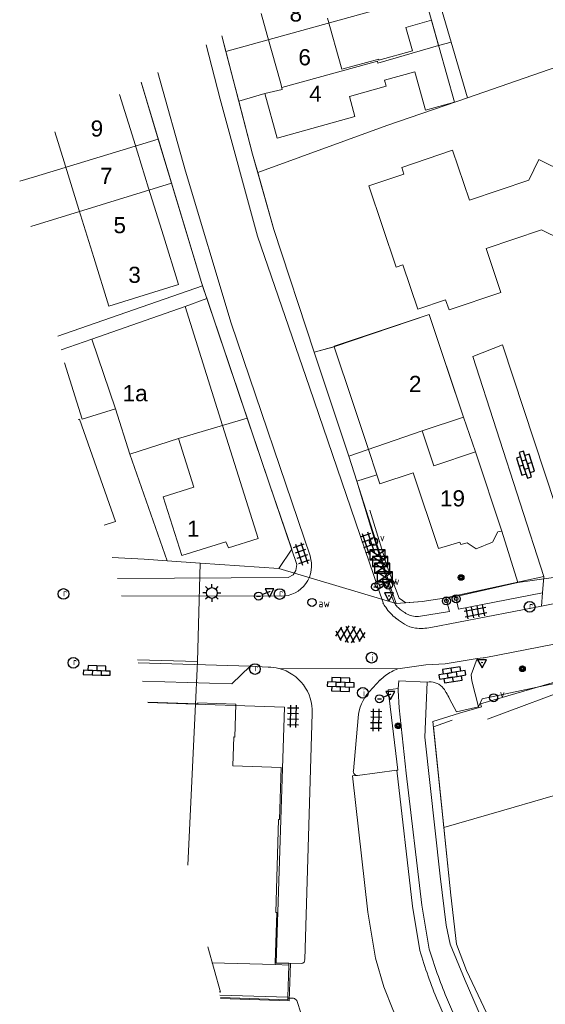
# Model space of a CAD drawing. Header units: metres. Extents: x 117922 to 130630, y 447724 to 454087.
# Tile 36 of 61: x 125100 to 125158, y 451061 to 451171. Entities that reach past the tile are written whole.
import ezdxf

# ---------------------------------------------------------------- set-up
doc = ezdxf.new("R2010")
doc.units = ezdxf.units.M
doc.layers.get('0').update_dxf_attribs({"color": 8})
for name, color, linetype, lineweight in [('B01', 8, 'Continuous', 0), ('B04', 8, 'Continuous', 0), ('G01', 8, 'Continuous', 0), ('Q19', 8, 'Continuous', 0), ('T00', 8, 'Continuous', 0), ('V00', 8, 'Continuous', 0), ('Z02', 7, 'Continuous', 0)]:
    doc.layers.add(name, color=color, linetype=linetype, lineweight=lineweight)
for name, color, linetype in [('SYM-GV1', 8, 'Continuous'), ('SYM-OV4', 8, 'Continuous'), ('SYM-OV5', 8, 'Continuous'), ('TOPOT14', 8, 'Continuous'), ('TOPOT20', 8, 'Continuous'), ('TOPOT21', 8, 'Continuous'), ('TOPOT23', 8, 'Continuous'), ('TOPOT26', 8, 'Continuous'), ('TOPOT28', 8, 'Continuous'), ('TOPOT31', 8, 'Continuous'), ('TOPOT52', 8, 'Continuous'), ('TOPOT63', 8, 'Continuous'), ('TOPOT79', 8, 'Continuous'), ('TOPOT85', 8, 'Continuous')]:
    doc.layers.add(name, color=color, linetype=linetype)
doc.styles.add('ISO', font='ISO')
doc.styles.add('Z02', font='arial.ttf', dxfattribs={"height": 1.8})

# ---------------------------------------------------------------- blocks, each defined once
blk = doc.blocks.new('asfalt6')
at = {"color": 0, "linetype": 'ByBlock', "lineweight": -2}
for p, q in [((-0.93, 0.18), (0.7, 1.13)), ((-0.76, 1.01), (0.3, 1.62)), ((-0.7, 1.13), (0.93, 0.18)), ((-0.3, 1.62), (0.76, 1.01)), ((-0.89, -0.52), (0.89, 0.52)), ((-0.89, 0.52), (0.89, -0.52)), ((-0.93, -0.18), (0.7, -1.13)), ((-0.76, -1.01), (0.3, -1.62)), ((-0.7, -1.13), (0.93, -0.18)), ((-0.3, -1.62), (0.76, -1.01))]:
    blk.add_line(p, q, dxfattribs=at)
blk = doc.blocks.new('tegels4')
at = {"color": 0, "linetype": 'ByBlock', "lineweight": -2}
for p, q in [((-0.31, -1.23), (-0.31, 1.25)), ((0.31, -1.23), (0.31, 1.25)), ((0.62, 0.94), (-0.62, 0.94)), ((0.62, 0.31), (-0.62, 0.31)), ((0.62, -0.31), (-0.62, -0.31)), ((0.62, -0.94), (-0.62, -0.94))]:
    blk.add_line(p, q, dxfattribs=at)
blk = doc.blocks.new('paal')
at = {"color": 0}
for radius in [0.45, 0.2]:
    blk.add_circle((0, 0), radius, dxfattribs=at)
blk = doc.blocks.new('boom')
at = {"color": 0}
for radius in [0.315, 0.225, 0.135]:
    blk.add_circle((0, 0), radius, dxfattribs=at)
blk = doc.blocks.new('verkeersbord')
at = {"color": 0}
for p, q in [((0.5, 0.32), (-0.5, 0.32)), ((-0.5, 0.32), (0, -0.6)), ((0, -0.6), (0.5, 0.32))]:
    blk.add_line(p, q, dxfattribs=at)
blk = doc.blocks.new('verklikker')
at = {"color": 0}
blk.add_circle((0, 0), 0.45, dxfattribs=at)
at = {"color": 0, "style": 'ISO'}
blk.add_attdef('VERKLIKKER', (0.7, 0), '', height=0.9, dxfattribs=at)
blk = doc.blocks.new('klinkers6')
at = {"color": 0, "linetype": 'ByBlock', "lineweight": -2}
for p, q in [((0.25, 1.5), (-0.25, 1.5)), ((-0.25, 1.5), (-0.25, 0.5)), ((0.25, 0.5), (0.25, 1.5)), ((-0.25, 1), (-0.75, 1)), ((-0.75, 1), (-0.75, 0)), ((-0.25, 0), (-0.75, 0)), ((-0.75, 0), (-0.75, -1)), ((0.25, 0.5), (-0.25, 0.5)), ((-0.25, 0.5), (-0.25, -0.5)), ((0.75, 1), (0.25, 1)), ((0.25, -0.5), (0.25, 0.5)), ((0.75, 0), (0.75, 1)), ((-0.75, -1), (-0.25, -1)), ((-0.25, -0.5), (-0.25, 0)), ((0.25, -0.5), (-0.25, -0.5)), ((-0.25, -0.5), (-0.25, -1.5)), ((0.75, 0), (0.25, 0)), ((0.25, 0), (0.25, -0.5)), ((0.25, -1.5), (0.25, -0.5)), ((0.25, -1), (0.75, -1)), ((0.75, -1), (0.75, 0)), ((-0.25, -1.5), (0.25, -1.5))]:
    blk.add_line(p, q, dxfattribs=at)
blk = doc.blocks.new('lichtmast')
at = {"color": 0}
for p, q in [((-0.6, 0), (-1, 0)), ((-0.71, 0.71), (-0.42, 0.42)), ((0, 0.6), (0, 1)), ((0.42, 0.42), (0.71, 0.71)), ((0.6, 0), (1, 0)), ((-0.42, -0.42), (-0.71, -0.71)), ((0, -0.6), (0, -1)), ((0.42, -0.42), (0.71, -0.71))]:
    blk.add_line(p, q, dxfattribs=at)
blk.add_circle((0, 0), 0.6, dxfattribs=at)
blk = doc.blocks.new('schk')
at = {"color": 0}
for p, q in [((0.86, 0.56), (-0.86, 0.56)), ((-0.86, 0.56), (-0.86, -0.56)), ((0.86, -0.56), (0.86, 0.56)), ((-0.86, -0.56), (0.86, -0.56))]:
    blk.add_line(p, q, dxfattribs=at)
at = {"color": 0, "linetype": 'Continuous'}
for p, q in [((-0.86, 0.56), (0.86, -0.56)), ((-0.86, -0.56), (0.86, 0.56))]:
    blk.add_line(p, q, dxfattribs=at)
blk = doc.blocks.new('afsl-water')
at = {"color": 0}
blk.add_circle((0, 0), 0.45, dxfattribs=at)
at = {"color": 0, "style": 'ISO'}
blk.add_attdef('AFSL-WATER', (0.7, 0), '', height=0.9, dxfattribs=at)
blk = doc.blocks.new('klinkers4')
at = {"color": 0, "linetype": 'ByBlock', "lineweight": -2}
for p, q in [((0, 1.5), (-0.5, 1.5)), ((-0.5, 1.5), (-0.5, 0.5)), ((0, 1.5), (0, 1)), ((-0.5, 0.5), (-0.5, -0.5)), ((0, 0.5), (-0.5, 0.5)), ((0.5, 1), (0, 1)), ((0, 1), (0, 0.5)), ((0, 0.5), (0, 0)), ((0.5, 0), (0, 0)), ((0, 0), (0, -0.5)), ((0.5, 0), (0.5, 1)), ((0.5, -1), (0.5, 0)), ((-0.5, -0.5), (-0.5, -1.5)), ((0, -0.5), (-0.5, -0.5)), ((0, -0.5), (0, -1)), ((0, -1), (0.5, -1)), ((0, -1), (0, -1.5)), ((-0.5, -1.5), (0, -1.5))]:
    blk.add_line(p, q, dxfattribs=at)
blk = doc.blocks.new('aanduidingsbord')
at = {"color": 0}
for p, q in [((-0.81, -0.33), (0, 0)), ((-1.45, -0.5), (-1.01, -0.5))]:
    blk.add_line(p, q, dxfattribs=at)
blk.add_circle((-1.23, -0.5), 0.45, dxfattribs=at)
blk = doc.blocks.new('kolk')
at = {"color": 0}
blk.add_circle((0, 0), 0.6, dxfattribs=at)
at = {"color": 0, "linetype": 'Continuous', "style": 'ISO'}
blk.add_attdef('KOLK', (-0.04, -0.26), '', height=0.8, dxfattribs=at)
blk = doc.blocks.new('inspectieput')
at = {"color": 0}
blk.add_circle((0, 0), 0.6, dxfattribs=at)
at = {"color": 0, "linetype": 'Continuous', "style": 'ISO'}
blk.add_attdef('I', (0, -0.39), '', height=0.8, dxfattribs=at)
blk = doc.blocks.new('verkeersbord-pl')
at = {"color": 0, "linetype": 'Continuous'}
blk.add_circle((0, 0), 0.03, dxfattribs=at)

msp = doc.modelspace()

# ---------------------------------------------------------------- linework, layer by layer
at = {"layer": 'B01', "flags": 128}
for points in [[(125126.63, 451172), (125127.31, 451169.58)], [(125135.57, 451166.02), (125134.06, 451171.45)], [(125136.49, 451162.72), (125140.62, 451163.87), (125140.43, 451164.52), (125143.82, 451165.46), (125145.01, 451161.17), (125148.26, 451162.07), (125145.69, 451171.24), (125142.8, 451170.43), (125143.53, 451167.82), (125139.8, 451166.78), (125139.77, 451166.9), (125135.65, 451165.75), (125135.57, 451166.02)], [(125127.31, 451169.58), (125128.82, 451164.15)], [(125128.82, 451164.15), (125128.99, 451163.51), (125127.04, 451163.05), (125128.43, 451158.07), (125137.11, 451160.49)], [(125112.39, 451157.82), (125110.8, 451162.93)], [(125137.11, 451160.49), (125136.49, 451162.72)], [(125103.55, 451158.78), (125104.6, 451155.4)], [(125114.04, 451152.48), (125112.39, 451157.82)], [(125169.67, 451149.75), (125157.68, 451155.66), (125156.54, 451153.36), (125149.91, 451151.13), (125148.03, 451156.71), (125142.34, 451154.79), (125142.59, 451154.04), (125138.68, 451152.73), (125141.74, 451143.64), (125142.47, 451143.89), (125144.13, 451138.95), (125147.25, 451140), (125147.63, 451138.88), (125153.42, 451140.82), (125151.78, 451145.71), (125157.98, 451147.8), (125166.61, 451143.55), (125169.67, 451149.75)], [(125104.6, 451155.4), (125106.25, 451150.07)], [(125115.7, 451147.14), (125114.04, 451152.48)], [(125106.25, 451150.07), (125107.91, 451144.73)], [(125117.39, 451141.69), (125115.7, 451147.14)], [(125107.91, 451144.73), (125109.6, 451139.27), (125117.39, 451141.69)], [(125122.31, 451125.96), (125118.12, 451139.24), (125107.69, 451135.6)], [(125147.5, 451132.09), (125145.43, 451138.34), (125134.79, 451134.8), (125134.8, 451134.75)], [(125107.69, 451135.6), (125104.26, 451134.39)], [(125134.8, 451134.75), (125136.88, 451128.53)], [(125104.62, 451132.93), (125106.6, 451126.64), (125110.32, 451127.81)], [(125144.63, 451125.34), (125149.24, 451126.87), (125147.5, 451132.09)], [(125136.88, 451128.53), (125138.62, 451123.28)], [(125110.32, 451127.81), (125111.92, 451122.76), (125117.38, 451124.48)], [(125110.33, 451115.23), (125106.31, 451126.67), (125106.17, 451126.62)], [(125126.3, 451113.3), (125122.31, 451125.96)], [(125139.57, 451120.44), (125139.9, 451119.43), (125143.64, 451120.67), (125146.45, 451112.21), (125148.84, 451112.91), (125148.96, 451112.65), (125149.66, 451112.85), (125150.67, 451112.16), (125152.5, 451112.89), (125153.1, 451114.06), (125153.55, 451114.14), (125150.61, 451122.99), (125145.93, 451121.43), (125144.63, 451125.34)], [(125117.38, 451124.48), (125119.08, 451119.06), (125115.68, 451117.99), (125117.76, 451111.41), (125122.67, 451112.96), (125122.98, 451112.26), (125126.3, 451113.3)], [(125138.62, 451123.28), (125139.57, 451120.44)], [(125109.08, 451114.79), (125110.33, 451115.23)], [(125128.2, 451065.91), (125128.39, 451071.51), (125128.27, 451071.51), (125128.57, 451081.93), (125128.69, 451081.93), (125128.87, 451087.73), (125123.47, 451087.9), (125123.56, 451091.14), (125123.68, 451091.13), (125123.79, 451094.8), (125119.53, 451094.94), (125119.53, 451094.83), (125113.95, 451095.01)], [(125121.11, 451065.9), (125128.19, 451065.7)], [(125128.19, 451065.7), (125128.2, 451065.91)]]:
    msp.add_lwpolyline(points, dxfattribs=at)
at = {"layer": 'B04', "flags": 128}
msp.add_lwpolyline([(125129.73, 451065.86), (125128.2, 451065.91)], dxfattribs=at)
at = {"layer": 'G01', "flags": 128}
for points in [[(125160.01, 451180.33), (125145.79, 451175.92), (125147.86, 451168.8)], [(125122.68, 451167.74), (125144.92, 451173.93)], [(125144.92, 451173.93), (125146.46, 451168.4)], [(125122.23, 451169.48), (125122.68, 451167.74)], [(125124.13, 451162.19), (125127.04, 451163.05), (125128.99, 451163.51), (125128.94, 451163.7), (125139.62, 451166.67), (125139.68, 451166.44), (125146.46, 451168.4)], [(125146.46, 451168.4), (125147.86, 451168.8)], [(125147.86, 451168.8), (125149.68, 451162.58)], [(125122.68, 451167.74), (125124.13, 451162.19)], [(125149.68, 451162.58), (125164.31, 451167.64)], [(125113.2, 451164.31), (125115.12, 451157.95)], [(125126.25, 451154.2), (125140.68, 451159.47), (125149.68, 451162.58)], [(125124.13, 451162.19), (125125.67, 451156.26), (125126.25, 451154.2)], [(125099.62, 451153.24), (125101.28, 451153.75), (125115.12, 451157.95)], [(125115.12, 451157.95), (125116.61, 451153.01)], [(125126.25, 451154.2), (125128.03, 451147.85), (125132.56, 451134.14)], [(125100.87, 451148.17), (125116.61, 451153.01)], [(125116.61, 451153.01), (125119.96, 451141.93), (125120.08, 451141.57)], [(125103.88, 451135.91), (125120.08, 451141.57)], [(125120.08, 451141.57), (125120.56, 451140.15)], [(125107.69, 451135.59), (125118.12, 451139.24), (125120.56, 451140.15)], [(125120.56, 451140.15), (125125.06, 451126.78)], [(125132.56, 451134.14), (125134.85, 451134.76), (125145.43, 451138.34), (125149.24, 451126.87)], [(125104.26, 451134.39), (125107.69, 451135.59)], [(125107.69, 451135.59), (125110.32, 451127.81), (125111.92, 451122.76)], [(125132.56, 451134.14), (125136.41, 451122.52)], [(125111.92, 451122.76), (125117.38, 451124.48), (125125.06, 451126.78)], [(125125.06, 451126.78), (125127.55, 451119.4), (125130.04, 451112.14), (125128.61, 451109.96)], [(125136.41, 451122.52), (125144.63, 451125.34), (125149.24, 451126.87)], [(125149.24, 451126.87), (125150.61, 451122.99), (125153.55, 451114.14), (125155.33, 451108.41)], [(125111.92, 451122.76), (125116.1, 451110.83)], [(125136.41, 451122.52), (125137.33, 451119.74), (125141.21, 451107.55), (125141.74, 451106.05)], [(125109.97, 451111.18), (125113.55, 451111.01), (125116.1, 451110.83)], [(125116.1, 451110.83), (125119.81, 451110.57)], [(125119.5, 451099.58), (125119.81, 451110.57)], [(125119.81, 451110.57), (125128.61, 451109.96)], [(125128.61, 451109.96), (125141.74, 451106.05)], [(125155.33, 451108.41), (125166.23, 451109.91)], [(125141.74, 451106.05), (125144.62, 451106.26), (125147.08, 451106.65), (125148.44, 451106.82), (125155.33, 451108.41)], [(125172.81, 451101.16), (125151.16, 451094.86), (125151.26, 451094.49), (125148.79, 451093.79), (125145.83, 451092.88), (125147.04, 451081.04)], [(125112.78, 451099.75), (125119.5, 451099.58)], [(125119.5, 451099.58), (125119.48, 451098.74), (125119.29, 451094.8)], [(125113.95, 451094.98), (125119.29, 451094.8)], [(125119.29, 451094.8), (125118.42, 451076.82)], [(125119.29, 451094.8), (125129.22, 451094.48)], [(125129.22, 451094.48), (125128.29, 451065.86), (125129.9, 451065.81), (125129.77, 451061.67), (125122.09, 451061.92)], [(125147.04, 451081.04), (125153.77, 451082.96), (125158.11, 451084.23), (125176.1, 451089.44)], [(125147.04, 451081.04), (125147.82, 451073.45), (125148.48, 451067.97), (125149.57, 451065.03), (125156.68, 451050.08)], [(125120.67, 451067.69), (125122.07, 451062.63), (125121.91, 451062.64)]]:
    msp.add_lwpolyline(points, dxfattribs=at)
at = {"layer": 'Q19', "flags": 128}
for points in [[(125125.38, 451099.04), (125112.86, 451099.41)], [(125151.83, 451048.91), (125147.16, 451046.94), (125141.35, 451060.67), (125140.35, 451063.2), (125139.42, 451066.41), (125138.57, 451071.55), (125136.84, 451086.79), (125137.41, 451086.85)]]:
    msp.add_lwpolyline(points, dxfattribs=at)
at = {"layer": 'T00', "flags": 128}
for points in [[(125138.79, 451116.47), (125140.7, 451110.2), (125142.06, 451106.66), (125142.82, 451106.13), (125144.62, 451106.26), (125147.08, 451106.65), (125158.24, 451109.08)], [(125150.92, 451094.51), (125151.34, 451095.4), (125161.37, 451097.54), (125162.74, 451096.71)], [(125151.93, 451093.11), (125162.32, 451097.01)], [(125147.99, 451093.01), (125145.88, 451092.27), (125147.82, 451073.45), (125148.48, 451067.97), (125149.57, 451065.03), (125156.75, 451049.92), (125173.54, 451056.22), (125187, 451061.08)], [(125128.19, 451065.7), (125129.72, 451065.65)], [(125129.73, 451065.86), (125129.72, 451065.65)], [(125129.6, 451062.05), (125122, 451062.28)], [(125129.6, 451061.94), (125129.59, 451061.77), (125122.06, 451062.04)], [(125129.6, 451062.05), (125129.6, 451061.94)]]:
    msp.add_lwpolyline(points, dxfattribs=at)
at = {"layer": 'V00', "flags": 128}
for points in [[(125122.23, 451169.48), (125125.67, 451156.26), (125128.03, 451147.85), (125132.56, 451134.14), (125134.8, 451134.75)], [(125120.46, 451168.47), (125122.05, 451162.42), (125126.21, 451147.12), (125132.02, 451130.22), (125140.25, 451106.13)], [(125132.09, 451111.37), (125123.27, 451137.37), (125118.18, 451154.37), (125115.08, 451165.38)], [(125113.2, 451164.31), (125119.96, 451141.93), (125127.55, 451119.4), (125130.63, 451110.43), (125130.51, 451109.75), (125130.2, 451109.25), (125129.66, 451108.97), (125110.55, 451108.83)], [(125158.24, 451109.08), (125150.29, 451133.66), (125153.6, 451134.96), (125161.89, 451109.88)], [(125137.33, 451119.74), (125139.57, 451120.44)], [(125137.33, 451119.74), (125141.29, 451106.72)], [(125158.24, 451109.08), (125158.1, 451107.25)], [(125111.02, 451106.92), (125128.85, 451106.86)], [(125144.22, 451104.59), (125147.68, 451105.17), (125147.26, 451106.69)], [(125158.1, 451107.25), (125148.71, 451105.41), (125148.35, 451106.92)], [(125158.1, 451107.25), (125157.99, 451105.75)], [(125157.99, 451105.75), (125164.22, 451107.04)], [(125157.99, 451105.75), (125145.59, 451103.38)], [(125151.44, 451099.99), (125151.55, 451100), (125160.92, 451101.79)], [(125145.04, 451099.19), (125147.19, 451099.33), (125150.79, 451099.89)], [(125150.92, 451094.51), (125150.19, 451097.4), (125150.12, 451098.08), (125150.79, 451099.89)], [(125150.79, 451099.89), (125151.44, 451099.99)], [(125113.36, 451097.37), (125123.33, 451097.06), (125125.38, 451099.04)], [(125127.41, 451098.95), (125125.38, 451099.04)], [(125141.91, 451098.76), (125128.62, 451098.8)], [(125141.91, 451098.76), (125145.04, 451099.19)], [(125139.93, 451097.51), (125138.71, 451096.19)], [(125141.95, 451096.55), (125140.82, 451096.42), (125141.9, 451087.43), (125141.8, 451087.42)], [(125141.95, 451096.55), (125141.93, 451096.35), (125142.04, 451094.38), (125142.85, 451087.11), (125144.61, 451072.36), (125145.42, 451067.44)], [(125145.18, 451097.26), (125142.03, 451097.41), (125141.95, 451096.55)], [(125145.18, 451097.26), (125144.91, 451091.11), (125146.66, 451075.58)], [(125147.68, 451095.39), (125148.47, 451093.95), (125150.92, 451094.51)], [(125131.49, 451066.27), (125132.34, 451093.78)], [(125137.47, 451093.27), (125136.94, 451087.35)], [(125141.8, 451087.42), (125137.41, 451086.85)], [(125144.37, 451067.27), (125143.56, 451072.22), (125141.8, 451087.42)], [(125156.31, 451047.96), (125152.24, 451057.47), (125149.44, 451063.93), (125147.76, 451067.99), (125147.3, 451070.11), (125146.66, 451075.58)], [(125129.72, 451065.65), (125129.6, 451062.05)], [(125129.73, 451065.86), (125131.14, 451065.83)], [(125129.6, 451061.94), (125130.23, 451061.95)], [(125130.62, 451061.69), (125131.08, 451060.19), (125130.82, 451060.11)], [(125151.83, 451048.91), (125146.37, 451061.62)], [(125147.35, 451062.02), (125152.41, 451050.24), (125153.22, 451048.62)]]:
    msp.add_lwpolyline(points, dxfattribs=at)
at = {"layer": 'V00'}
for centre, radius, start, end in [((125128.86, 451110.28), 3.41, 269.8112, 18.7728), ((125144.52, 451107.69), 3.37, 196.6946, 209.8585), ((125143.5, 451107.87), 3.69, 208.1783, 216.9508), ((125143.42, 451107.28), 3.3, 209.6603, 224.7418), ((125143.02, 451106.82), 1.64, 209.4143, 228.4027), ((125145.19, 451109.18), 4.84, 227.7164, 234.9347), ((125145.91, 451109.7), 6.77, 224.3662, 231.9634), ((125147.99, 451112.37), 10.15, 232.0386, 238.2341), ((125145.61, 451109.71), 5.52, 234.6233, 241.1732), ((125143.86, 451106.51), 1.87, 240.6845, 257.6436), ((125144.27, 451108.26), 3.67, 257.2659, 269.2796), ((125144.23, 451106.29), 3, 238.1175, 263.027), ((125144.5, 451108.61), 5.34, 263.1715, 281.747), ((125127.4, 451094), 4.95, 75.7629, 89.8346), ((125127.39, 451094), 4.95, 357.3988, 75.7287), ((125143.99, 451093.24), 5.89, 110.6629, 118.2735), ((125143.93, 451093.36), 5.76, 118.3629, 134.0192), ((125145.52, 451095.36), 1.93, 73.1208, 100.3095), ((125145.52, 451095.35), 1.94, 45.968, 72.9921), ((125145.52, 451095.38), 1.92, 22.4804, 45.6812), ((125142.21, 451092.98), 4.74, 137.4663, 176.4927), ((125139.78, 451091.69), 8.73, 25.1109, 30.426), ((125137.36, 451087.28), 0.432, 170.3765, 275.9739), ((125205, 451085.52), 63.32, 196.752, 202.179), ((125209.31, 451087.16), 66.87, 197.1511, 202.0855), ((125131.14, 451066.19), 0.354, 269.8586, 13.5611), ((125130.06, 451061.26), 0.709, 37.6547, 76.4507)]:
    msp.add_arc(centre, radius, start, end, dxfattribs=at)

# ---------------------------------------------------------------- block references
at = {"layer": 'SYM-GV1', "rotation": 266.8916231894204}
msp.add_blockref('asfalt6', (125136.57, 451102.61), dxfattribs=at)
at = {"layer": 'SYM-OV4'}
for name, p, rotation in [('klinkers6', (125156.18, 451121.57), 17.3898344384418), ('klinkers4', (125108.25, 451098.58), 88.12059650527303), ('klinkers6', (125148, 451098.08), 278.9260100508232), ('klinkers6', (125135.52, 451097), 268.1602717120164)]:
    msp.add_blockref(name, p, dxfattribs=dict(at, rotation=rotation))
at = {"layer": 'SYM-OV5'}
for p, rotation in [((125138.61, 451112.81), 198.390513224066), ((125131.14, 451111.62), 198.390513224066), ((125150.58, 451105.11), 280.894122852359), ((125130.19, 451093.46), 178.8911066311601), ((125139.49, 451093.03), 359.21025)]:
    msp.add_blockref('tegels4', p, dxfattribs=dict(at, rotation=rotation))
at = {"layer": 'TOPOT14'}
for p in [(125139.63, 451111.5), (125139.92, 451110.74), (125140.15, 451109.99), (125140.45, 451109.03)]:
    msp.add_blockref('schk', p, dxfattribs=at)
at = {"layer": 'TOPOT20'}
for p in [(125140.66, 451108.42), (125127.56, 451107.38), (125141.08, 451095.91)]:
    msp.add_blockref('aanduidingsbord', p, dxfattribs=at)
at = {"layer": 'TOPOT21'}
msp.add_blockref('lichtmast', (125121.12, 451107.23), dxfattribs=at)
at = {"layer": 'TOPOT23'}
ref = msp.add_blockref('kolk', (125104.52, 451107.12), dxfattribs=at)
ref.add_attrib('KOLK', 'r', (125104.48, 451106.86), dxfattribs={"color": 0, "height": 0.8, "style": 'ISO'})
ref = msp.add_blockref('kolk', (125128.69, 451107.11), dxfattribs=at)
ref.add_attrib('KOLK', 'r', (125128.64, 451106.85), dxfattribs={"color": 0, "height": 0.8, "style": 'ISO'})
ref = msp.add_blockref('kolk', (125156.65, 451105.68), dxfattribs=at)
ref.add_attrib('KOLK', 'r', (125156.6, 451105.42), dxfattribs={"color": 0, "height": 0.8, "style": 'ISO'})
ref = msp.add_blockref('kolk', (125105.63, 451099.42), dxfattribs=at)
ref.add_attrib('KOLK', 'r', (125105.59, 451099.16), dxfattribs={"color": 0, "height": 0.8, "style": 'ISO'})
ref = msp.add_blockref('kolk', (125125.93, 451098.73), dxfattribs=at)
ref.add_attrib('KOLK', 'r', (125125.89, 451098.47), dxfattribs={"color": 0, "height": 0.8, "style": 'ISO'})
at = {"layer": 'TOPOT26'}
for p in [(125148.98, 451108.96), (125155.84, 451098.76), (125141.94, 451092.39)]:
    msp.add_blockref('boom', p, dxfattribs=at)
at = {"layer": 'TOPOT28'}
ref = msp.add_blockref('inspectieput', (125138.98, 451100), dxfattribs=at)
ref.add_attrib('I', 'i', (125138.98, 451099.6), dxfattribs={"color": 0, "height": 0.8, "style": 'ISO'})
ref = msp.add_blockref('inspectieput', (125137.99, 451096.07), dxfattribs=at)
ref.add_attrib('I', 'i', (125138, 451095.67), dxfattribs={"color": 0, "height": 0.8, "style": 'ISO'})
at = {"layer": 'TOPOT31'}
ref = msp.add_blockref('verklikker', (125139.2, 451112.98), dxfattribs=at)
ref.add_attrib('VERKLIKKER', 'v', (125139.9, 451112.98), dxfattribs={"color": 0, "height": 0.9, "style": 'ISO'})
ref = msp.add_blockref('verklikker', (125140.85, 451108.11), dxfattribs=at)
ref.add_attrib('VERKLIKKER', 'v', (125141.55, 451108.11), dxfattribs={"color": 0, "height": 0.9, "style": 'ISO'})
ref = msp.add_blockref('verklikker', (125152.62, 451095.52), dxfattribs=at)
ref.add_attrib('VERKLIKKER', 'v', (125153.32, 451095.52), dxfattribs={"color": 0, "height": 0.9, "style": 'ISO'})
at = {"layer": 'TOPOT52'}
for p in [(125147.34, 451106.34), (125148.43, 451106.58)]:
    msp.add_blockref('paal', p, dxfattribs=at)
at = {"layer": 'TOPOT63'}
for p in [(125140.66, 451108.42), (125127.56, 451107.38), (125140.91, 451106.91), (125151.32, 451099.45), (125141.08, 451095.91)]:
    msp.add_blockref('verkeersbord-pl', p, dxfattribs=at)
at = {"layer": 'TOPOT79'}
ref = msp.add_blockref('afsl-water', (125139.81, 451108.19), dxfattribs=at)
ref.add_attrib('AFSL-WATER', 'aw', (125140.51, 451108.19), dxfattribs={"color": 0, "height": 0.9, "style": 'ISO'})
ref = msp.add_blockref('afsl-water', (125132.31, 451106.17), dxfattribs=at)
ref.add_attrib('AFSL-WATER', 'aw', (125133.02, 451105.63), dxfattribs={"color": 0, "height": 0.9, "style": 'ISO'})
at = {"layer": 'TOPOT85'}
for p in [(125140.66, 451108.42), (125127.56, 451107.38), (125140.91, 451106.91), (125151.32, 451099.45), (125141.08, 451095.91)]:
    msp.add_blockref('verkeersbord', p, dxfattribs=at)

# ---------------------------------------------------------------- texts
at = {"layer": 'Z02', "linetype": 'Continuous', "char_height": 1.8, "attachment_point": 7, "line_spacing_factor": 0.8, "style": 'Z02'}
for s, insert in [('{\\C256;8}', (125129.8, 451171.06)), ('{\\C256;6}', (125130.79, 451166.17)), ('{\\C256;4}', (125131.99, 451162.12)), ('{\\C256;9}', (125107.56, 451158.21)), ('{\\C256;7}', (125108.61, 451152.94)), ('{\\C256;5}', (125110.11, 451147.41)), ('{\\C256;3}', (125111.77, 451141.86)), ('{\\C256;2}', (125143.15, 451129.69)), ('{\\C256;1a}', (125111.13, 451128.63)), ('{\\C256;19}', (125146.62, 451116.88)), ('{\\C256;1}', (125118.34, 451113.52))]:
    msp.add_mtext(s, dxfattribs=dict(at, insert=insert))

doc.saveas('drawing.dxf')
